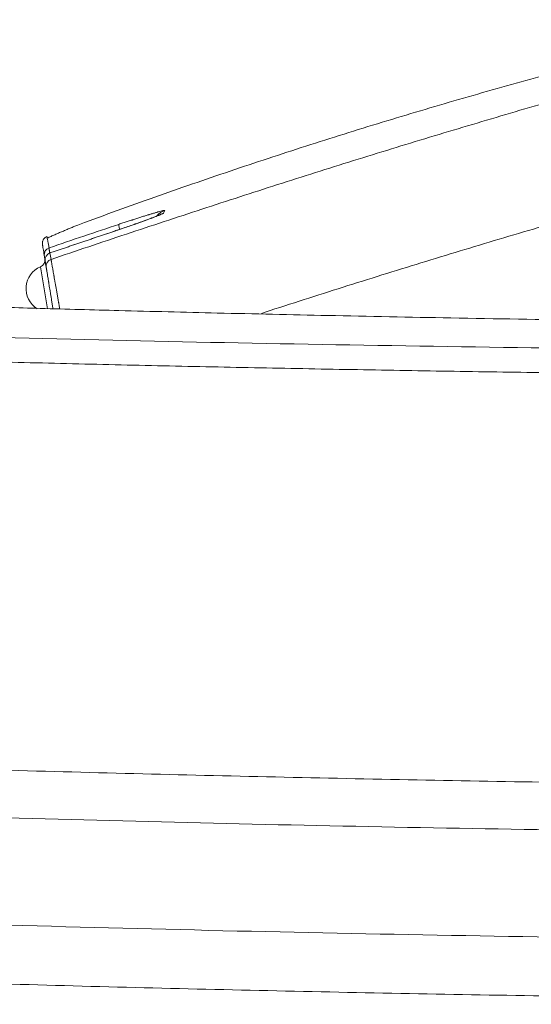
# Model space of a CAD drawing. Header units: millimetres. Extents: x 0 to 594, y 0 to 420.
# Tile 14 of 256: x 145 to 155, y 49 to 70. Entities that reach past the tile are written whole.
import ezdxf

# ---------------------------------------------------------------- set-up
doc = ezdxf.new("R2010")
doc.units = ezdxf.units.MM
doc.layers.add('1', color=7, linetype='Continuous', true_color=0xffffff)
doc.styles.add('Arial Unicode MS', font='txt')
doc.dimstyles.get("Standard").update_dxf_attribs({"dimtxt": 0.18, "dimasz": 0.18, "dimexe": 0.18, "dimexo": 0.0625, "dimgap": 0.09, "dimtad": 0, "dimtih": 1, "dimtoh": 1, "dimdec": 4, "dimzin": 0, "dimdsep": 46, "dimtxsty": 'Standard', "dimcen": 0.09, "dimadec": 0, "dimazin": 0, "dimtfac": 1, "dimtdec": 4, "dimtofl": 0, "dimtmove": 0, "dimatfit": 3, "dimfxl": 0, "dimtolj": 1, "dimtzin": 0, "dimarcsym": 0})

# ---------------------------------------------------------------- blocks, each defined once
blk = doc.blocks.new('_U11')
at = {"layer": '1', "color": 18, "lineweight": 13}
for p, q in [((105.149, 151.746), (78.701, 151.746)), ((80.701, 151.746), (80.701, 118.642)), ((160.769, 124.367), (78.701, 124.367))]:
    blk.add_line(p, q, dxfattribs=at)
at = {"layer": '1', "color": 18}
for points in [[(80.701, 151.746), (81.639, 148.246), (79.763, 148.246)], [(80.701, 124.367), (79.763, 127.867), (81.639, 127.867)]]:
    blk.add_solid(points, dxfattribs=at)
at = {"layer": '1', "color": 18, "linetype": 'Continuous', "lineweight": 13, "char_height": 3.5, "attachment_point": 7, "rotation": 90, "line_spacing_factor": 1.047437, "style": 'Arial Unicode MS'}
for s, insert in [('\\fArial Unicode MS|b0|i0;\\W1.0000;0.55', (83.68, 108.133)), ('\\fArial Unicode MS|b0|i0;\\W1.0000;FWD TIE DOWN', (83.68, 68.135))]:
    blk.add_mtext(s, dxfattribs=dict(at, insert=insert))
blk = doc.blocks.new('_U12')
at = {"layer": '1', "color": 18, "lineweight": 13}
for p, q in [((131.071, 175.295), (65.567, 175.295)), ((67.567, 175.295), (67.567, 118.308)), ((160.769, 124.367), (65.567, 124.367))]:
    blk.add_line(p, q, dxfattribs=at)
at = {"layer": '1', "color": 18}
for points in [[(67.567, 175.295), (68.505, 171.795), (66.629, 171.795)], [(67.567, 124.367), (66.629, 127.867), (68.505, 127.867)]]:
    blk.add_solid(points, dxfattribs=at)
at = {"layer": '1', "color": 18, "linetype": 'Continuous', "lineweight": 13, "char_height": 3.5, "attachment_point": 7, "rotation": 90, "line_spacing_factor": 1.047437, "style": 'Arial Unicode MS'}
for s, insert in [('\\fArial Unicode MS|b0|i0;\\W1.0000;1.02', (70.546, 107.799)), ('\\fArial Unicode MS|b0|i0;\\W1.0000;BOW TUBE DEFLATED', (70.546, 52.125))]:
    blk.add_mtext(s, dxfattribs=dict(at, insert=insert))

msp = doc.modelspace()

# ---------------------------------------------------------------- linework, layer by layer
at = {"layer": '1', "color": 155, "linetype": 'Continuous', "lineweight": 13}
for p, q in [((146.722, 65.277), (146.721, 65.277)), ((145.281, 63.627), (145.135, 64.516))]:
    msp.add_line(p, q, dxfattribs=at)
for centre, radius, start, end in [((145.078, 64.655), 0.15, 292.6424, 9.3), ((145.328, 64.055), 0.5, 112.6424, 237.8291)]:
    msp.add_arc(centre, radius, start, end, dxfattribs=at)
for centre, major_axis, ratio, start_param, end_param in [((147.878, 65.323), (0.36, -0.173), 0.998493, 2.341306, 2.861017), ((147.852, 65.269), (0.36, -0.173), 0.998413, 2.339835, 2.547215), ((146.913, 65.032), (-0.127, 0.379), 0.082339, 0.036707, 0.724189), ((145.362, 64.773), (-0.148, -0.024), 0.999436, 4.87853, 6.283185), ((145.38, 64.665), (0.148, 0.024), 0.999226, 1.732079, 3.141593), ((145.402, 64.53), (-0.148, -0.024), 0.998965, 4.872534, 6.283185)]:
    msp.add_ellipse(centre, major_axis=major_axis, ratio=ratio, start_param=start_param, end_param=end_param, dxfattribs=at)
for points, knots in [([(145.919, 65.396), (145.965, 65.413), (146.011, 65.43), (146.32, 65.545), (146.583, 65.641), (147.373, 65.926), (147.901, 66.113), (148.96, 66.478), (149.491, 66.657), (150.289, 66.919), (150.555, 67.005), (151.089, 67.177), (151.356, 67.261), (152.158, 67.512), (152.694, 67.675), (153.768, 67.993), (154.306, 68.149), (155.385, 68.452), (155.925, 68.599), (157.008, 68.886), (157.551, 69.026), (158.094, 69.161)], [0, 0, 0, 0, 0.011516, 0.011516, 0.077415, 0.077415, 0.209213, 0.209213, 0.341011, 0.341011, 0.40691, 0.40691, 0.472808, 0.472808, 0.604606, 0.604606, 0.736404, 0.736404, 0.868202, 0.868202, 1, 1, 1, 1]), ([(145.355, 64.672), (145.884, 64.85), (146.413, 65.028), (147.207, 65.293), (147.472, 65.381), (148.002, 65.556), (148.267, 65.643), (149.063, 65.905), (149.594, 66.077), (150.391, 66.333), (150.657, 66.417), (151.189, 66.586), (151.455, 66.669), (151.988, 66.836), (152.255, 66.918), (152.788, 67.082), (153.055, 67.164), (153.59, 67.326), (153.857, 67.406), (154.392, 67.566), (154.659, 67.646), (155.194, 67.804), (155.462, 67.883), (155.998, 68.04), (156.266, 68.118), (157.07, 68.351), (157.607, 68.505), (158.143, 68.659)], [0, 0, 0, 0, 0.125, 0.125, 0.1875, 0.1875, 0.25, 0.25, 0.375, 0.375, 0.4375, 0.4375, 0.5, 0.5, 0.5625, 0.5625, 0.625, 0.625, 0.6875, 0.6875, 0.75, 0.75, 0.8125, 0.8125, 0.875, 0.875, 1, 1, 1, 1]), ([(158.913, 66.299), (158.362, 66.141), (157.812, 65.983), (156.986, 65.744), (156.711, 65.664), (156.161, 65.504), (155.886, 65.423), (155.337, 65.261), (155.062, 65.179), (154.513, 65.015), (154.239, 64.932), (153.691, 64.766), (153.417, 64.682), (152.869, 64.513), (152.596, 64.428), (152.049, 64.258), (151.775, 64.172), (151.229, 63.999), (150.956, 63.912), (150.411, 63.736), (150.138, 63.648), (149.839, 63.551), (149.812, 63.542), (149.786, 63.534)], [0, 0, 0, 0, 0.180213, 0.180213, 0.270319, 0.270319, 0.360425, 0.360425, 0.450532, 0.450532, 0.540638, 0.540638, 0.630744, 0.630744, 0.720851, 0.720851, 0.810957, 0.810957, 0.901063, 0.901063, 0.99117, 0.99117, 1, 1, 1, 1]), ([(147.652, 65.613), (147.652, 65.613), (147.651, 65.612), (147.636, 65.606), (147.587, 65.585), (147.485, 65.546), (147.328, 65.488), (147.121, 65.415), (146.912, 65.342), (146.773, 65.295), (146.72, 65.277)], [0, 0, 0, 0, 0.015598, 0.070097, 0.165267, 0.30353, 0.467424, 0.657243, 0.871036, 1, 1, 1, 1]), ([(147.726, 65.648), (147.725, 65.646), (147.722, 65.644), (147.716, 65.64), (147.714, 65.64), (147.712, 65.638), (147.711, 65.638), (147.71, 65.637), (147.706, 65.635), (147.701, 65.632), (147.687, 65.626), (147.676, 65.621), (147.658, 65.613), (147.651, 65.61), (147.64, 65.606), (147.635, 65.604), (147.629, 65.601), (147.625, 65.6), (147.623, 65.599), (147.614, 65.595), (147.605, 65.592), (147.588, 65.585), (147.579, 65.582), (147.552, 65.571), (147.532, 65.563), (147.502, 65.552), (147.491, 65.548), (147.475, 65.542), (147.467, 65.539), (147.458, 65.536), (147.453, 65.534), (147.45, 65.533), (147.424, 65.523), (147.401, 65.515), (147.353, 65.497), (147.329, 65.488), (147.279, 65.47), (147.253, 65.461), (147.201, 65.442), (147.174, 65.433), (147.143, 65.422), (147.14, 65.421), (147.133, 65.419), (147.123, 65.415), (147.099, 65.407), (147.078, 65.399), (147.036, 65.385), (147.009, 65.375), (146.952, 65.356), (146.924, 65.346), (146.867, 65.327), (146.838, 65.317), (146.781, 65.297), (146.751, 65.287), (146.722, 65.277)], [0, 0, 0, 0, 0.0625, 0.0625, 0.078125, 0.078125, 0.085938, 0.085938, 0.09375, 0.125, 0.125, 0.1875, 0.1875, 0.21875, 0.21875, 0.234375, 0.242188, 0.242188, 0.25, 0.25, 0.28125, 0.28125, 0.3125, 0.3125, 0.375, 0.375, 0.40625, 0.40625, 0.421875, 0.429688, 0.429688, 0.4375, 0.4375, 0.5, 0.5, 0.5625, 0.5625, 0.625, 0.625, 0.6875, 0.6875, 0.695313, 0.695313, 0.703125, 0.71875, 0.75, 0.75, 0.8125, 0.8125, 0.875, 0.875, 0.9375, 0.9375, 1, 1, 1, 1]), ([(146.785, 65.41), (146.814, 65.42), (146.842, 65.43), (146.899, 65.448), (146.927, 65.458), (146.984, 65.476), (147.012, 65.486), (147.047, 65.497), (147.054, 65.499), (147.068, 65.504), (147.075, 65.506), (147.095, 65.513), (147.109, 65.517), (147.15, 65.531), (147.177, 65.539), (147.23, 65.556), (147.256, 65.565), (147.308, 65.581), (147.333, 65.589), (147.37, 65.601), (147.382, 65.604), (147.401, 65.61), (147.407, 65.612), (147.419, 65.616), (147.425, 65.617), (147.454, 65.626), (147.477, 65.633), (147.52, 65.646), (147.541, 65.652), (147.571, 65.661), (147.58, 65.664), (147.594, 65.668), (147.601, 65.67), (147.608, 65.672), (147.613, 65.673), (147.615, 65.674), (147.635, 65.679), (147.651, 65.683), (147.679, 65.691), (147.692, 65.694), (147.706, 65.697), (147.71, 65.698), (147.714, 65.699), (147.716, 65.7), (147.718, 65.7), (147.723, 65.701), (147.728, 65.702), (147.738, 65.704), (147.744, 65.704), (147.75, 65.704), (147.752, 65.703), (147.751, 65.702)], [0, 0, 0, 0, 0.0625, 0.0625, 0.125, 0.125, 0.1875, 0.1875, 0.203125, 0.203125, 0.21875, 0.21875, 0.25, 0.25, 0.3125, 0.3125, 0.375, 0.375, 0.4375, 0.4375, 0.46875, 0.46875, 0.484375, 0.484375, 0.5, 0.5, 0.5625, 0.5625, 0.625, 0.625, 0.65625, 0.65625, 0.671875, 0.679687, 0.679687, 0.6875, 0.6875, 0.75, 0.75, 0.8125, 0.8125, 0.828125, 0.835937, 0.835937, 0.84375, 0.84375, 0.875, 0.875, 0.9375, 0.9375, 1, 1, 1, 1]), ([(173.311, 63.237), (172.506, 63.239), (170.377, 63.247), (167.013, 63.268), (163.308, 63.301), (159.873, 63.341), (156.724, 63.386), (153.857, 63.435), (151.27, 63.486), (148.942, 63.538), (146.923, 63.589), (145.199, 63.636), (143.753, 63.678), (142.519, 63.716), (141.498, 63.749), (140.716, 63.775), (140.116, 63.796), (139.592, 63.815), (139.006, 63.836), (138.31, 63.861), (137.502, 63.892), (136.457, 63.933), (135.144, 63.987), (133.535, 64.056), (131.726, 64.139), (129.718, 64.238), (127.526, 64.353), (125.153, 64.488), (122.604, 64.643), (119.865, 64.824), (116.917, 65.036), (114.006, 65.263), (112.071, 65.426), (111.195, 65.502)], [0, 0, 0, 0, 0.038796, 0.102729, 0.162313, 0.217558, 0.268468, 0.314252, 0.355864, 0.393313, 0.426611, 0.453287, 0.476546, 0.496393, 0.512831, 0.525865, 0.534127, 0.541769, 0.551188, 0.562398, 0.575398, 0.590186, 0.612876, 0.638788, 0.667918, 0.700261, 0.73581, 0.773835, 0.814928, 0.859084, 0.906311, 0.957571, 1, 1, 1, 1]), ([(145.175, 64.989), (145.175, 64.991), (145.174, 64.994), (145.174, 64.997), (145.174, 64.999), (145.174, 65), (145.173, 65.006), (145.173, 65.01), (145.173, 65.023), (145.174, 65.031), (145.176, 65.042), (145.176, 65.044), (145.177, 65.048), (145.178, 65.05), (145.179, 65.057), (145.181, 65.061), (145.185, 65.073), (145.189, 65.08), (145.194, 65.089), (145.194, 65.09), (145.195, 65.092), (145.197, 65.094), (145.199, 65.097), (145.202, 65.102), (145.205, 65.106), (145.213, 65.116), (145.219, 65.122), (145.228, 65.129), (145.229, 65.13), (145.233, 65.133), (145.234, 65.134), (145.24, 65.138), (145.243, 65.14), (145.254, 65.146), (145.262, 65.15), (145.27, 65.153)], [0, 0, 0, 0, 0.03125, 0.046875, 0.046875, 0.0625, 0.0625, 0.125, 0.125, 0.25, 0.25, 0.28125, 0.28125, 0.3125, 0.3125, 0.375, 0.375, 0.5, 0.5, 0.515625, 0.515625, 0.53125, 0.5625, 0.5625, 0.625, 0.625, 0.75, 0.75, 0.78125, 0.78125, 0.8125, 0.8125, 0.875, 0.875, 1, 1, 1, 1]), ([(145.214, 64.749), (145.21, 64.777), (145.205, 64.804), (145.197, 64.852), (145.194, 64.875), (145.187, 64.915), (145.184, 64.933), (145.181, 64.953), (145.18, 64.956), (145.179, 64.964), (145.178, 64.967), (145.178, 64.973), (145.177, 64.974), (145.177, 64.977), (145.177, 64.978), (145.177, 64.979), (145.176, 64.981), (145.176, 64.982), (145.176, 64.984), (145.176, 64.984), (145.176, 64.985), (145.175, 64.986), (145.175, 64.986), (145.175, 64.987), (145.175, 64.988), (145.175, 64.988), (145.175, 64.988), (145.175, 64.988), (145.175, 64.989), (145.175, 64.989), (145.175, 64.989)], [0, 0, 0, 0, 0.25, 0.25, 0.5, 0.5, 0.75, 0.75, 0.8125, 0.8125, 0.875, 0.875, 0.90625, 0.90625, 0.921875, 0.921875, 0.9375, 0.953125, 0.953125, 0.96875, 0.96875, 0.976563, 0.976563, 0.984375, 0.984375, 0.992188, 0.992188, 0.996094, 0.996094, 1, 1, 1, 1]), ([(145.27, 65.153), (145.27, 65.153), (145.27, 65.153), (145.27, 65.153), (145.27, 65.153), (145.27, 65.152), (145.27, 65.152), (145.27, 65.151), (145.27, 65.151), (145.27, 65.15), (145.27, 65.15), (145.27, 65.149), (145.27, 65.148), (145.27, 65.147), (145.271, 65.146), (145.271, 65.144), (145.271, 65.143), (145.271, 65.142), (145.271, 65.141), (145.272, 65.139), (145.272, 65.137), (145.273, 65.132), (145.274, 65.128), (145.276, 65.121), (145.276, 65.117), (145.28, 65.098), (145.284, 65.08), (145.291, 65.04), (145.296, 65.018), (145.302, 64.982), (145.304, 64.969), (145.309, 64.943), (145.311, 64.929), (145.314, 64.915)], [0, 0, 0, 0, 0.003906, 0.003906, 0.007813, 0.007813, 0.015625, 0.015625, 0.023438, 0.023438, 0.03125, 0.03125, 0.046875, 0.046875, 0.0625, 0.0625, 0.078125, 0.078125, 0.09375, 0.09375, 0.125, 0.125, 0.1875, 0.1875, 0.25, 0.25, 0.5, 0.5, 0.75, 0.75, 0.875, 0.875, 1, 1, 1, 1]), ([(109.138, 64.811), (109.81, 64.757), (110.482, 64.705), (111.935, 64.593), (112.716, 64.534), (114.279, 64.42), (115.061, 64.364), (116.233, 64.284), (116.624, 64.257), (117.406, 64.205), (117.796, 64.18), (118.969, 64.104), (119.751, 64.056), (121.315, 63.962), (122.097, 63.916), (123.661, 63.829), (124.443, 63.787), (126.008, 63.705), (127.572, 63.626), (129.137, 63.554), (130.702, 63.484), (131.485, 63.45), (133.833, 63.354), (135.399, 63.295), (137.747, 63.214), (138.53, 63.188), (139.705, 63.151), (140.096, 63.14), (140.879, 63.116), (142.837, 63.059), (144.795, 63.009), (147.927, 62.938), (149.494, 62.906), (152.626, 62.851), (154.193, 62.826), (157.326, 62.784), (158.892, 62.767), (161.242, 62.744), (162.025, 62.737), (163.592, 62.725), (164.375, 62.719), (166.725, 62.705), (169.858, 62.69), (172.992, 62.684), (174.559, 62.683)], [0, 0, 0, 0, 0.030879, 0.030879, 0.066773, 0.066773, 0.102666, 0.102666, 0.120613, 0.120613, 0.138559, 0.138559, 0.174453, 0.174453, 0.210346, 0.210346, 0.246239, 0.246239, 0.282133, 0.318026, 0.318026, 0.353919, 0.353919, 0.425706, 0.425706, 0.4616, 0.4616, 0.479546, 0.479546, 0.497493, 0.56928, 0.56928, 0.641066, 0.641066, 0.712853, 0.712853, 0.78464, 0.78464, 0.820533, 0.820533, 0.856427, 0.856427, 0.928213, 1, 1, 1, 1]), ([(145.314, 64.915), (145.314, 64.914), (145.314, 64.913), (145.313, 64.911), (145.314, 64.907), (145.314, 64.901), (145.315, 64.895), (145.316, 64.891), (145.316, 64.885), (145.316, 64.884), (145.317, 64.882), (145.317, 64.879), (145.318, 64.875), (145.319, 64.867), (145.321, 64.856), (145.323, 64.844), (145.326, 64.83), (145.327, 64.823), (145.329, 64.815), (145.329, 64.814), (145.329, 64.812)], [0, 0, 0, 0, 0.122778, 0.122778, 0.245557, 0.368335, 0.368335, 0.491114, 0.491114, 0.521809, 0.521809, 0.552503, 0.613892, 0.613892, 0.736671, 0.859449, 0.859449, 0.982228, 0.982228, 1, 1, 1, 1]), ([(145.228, 64.662), (145.228, 64.666), (145.227, 64.669), (145.226, 64.675), (145.226, 64.678), (145.225, 64.682), (145.225, 64.685), (145.225, 64.686), (145.224, 64.692), (145.222, 64.701), (145.22, 64.713), (145.219, 64.719), (145.218, 64.724), (145.218, 64.727), (145.218, 64.729), (145.217, 64.73), (145.217, 64.731), (145.217, 64.734), (145.216, 64.736), (145.216, 64.741), (145.215, 64.744), (145.215, 64.746), (145.214, 64.748), (145.214, 64.749), (145.214, 64.749)], [0, 0, 0, 0, 0.064935, 0.064935, 0.116883, 0.142857, 0.142857, 0.168831, 0.168831, 0.272727, 0.376623, 0.480519, 0.480519, 0.532468, 0.558442, 0.558442, 0.584416, 0.584416, 0.688312, 0.688312, 0.792208, 0.896104, 0.896104, 1, 1, 1, 1]), ([(145.355, 64.672), (145.355, 64.671), (145.356, 64.665), (145.359, 64.651), (145.361, 64.638), (145.363, 64.629), (145.363, 64.627), (145.364, 64.623), (145.365, 64.617), (145.366, 64.61), (145.369, 64.596), (145.372, 64.576), (145.379, 64.54), (145.386, 64.499), (145.394, 64.453), (145.403, 64.402), (145.41, 64.364), (145.414, 64.339), (145.415, 64.334), (145.416, 64.327), (145.417, 64.324), (145.418, 64.319), (145.42, 64.306), (145.422, 64.293), (145.428, 64.261), (145.436, 64.217), (145.448, 64.147), (145.461, 64.073), (145.475, 63.994), (145.489, 63.911), (145.5, 63.853), (145.507, 63.809), (145.51, 63.794), (145.513, 63.775), (145.514, 63.771), (145.515, 63.763), (145.517, 63.752), (145.525, 63.71), (145.532, 63.668), (145.538, 63.634), (145.538, 63.632)], [0, 0, 0, 0, 0.052451, 0.104902, 0.157352, 0.157352, 0.170465, 0.170465, 0.183578, 0.209803, 0.209803, 0.262254, 0.314705, 0.367155, 0.419606, 0.472057, 0.524508, 0.524508, 0.53762, 0.53762, 0.544177, 0.544177, 0.550733, 0.576958, 0.576958, 0.629409, 0.68186, 0.734311, 0.786761, 0.839212, 0.891663, 0.891663, 0.917888, 0.917888, 0.924445, 0.924445, 0.931001, 0.944114, 0.996564, 1, 1, 1, 1]), ([(145.397, 63.633), (145.396, 63.642), (145.394, 63.651), (145.39, 63.674), (145.388, 63.689), (145.381, 63.731), (145.372, 63.785), (145.359, 63.864), (145.347, 63.938), (145.335, 64.008), (145.325, 64.075), (145.318, 64.117), (145.313, 64.147), (145.311, 64.159), (145.309, 64.171), (145.308, 64.176), (145.308, 64.179), (145.306, 64.186), (145.303, 64.209), (145.296, 64.25), (145.288, 64.298), (145.281, 64.342), (145.275, 64.381), (145.269, 64.414), (145.266, 64.434), (145.264, 64.447), (145.263, 64.453), (145.262, 64.459), (145.261, 64.463), (145.261, 64.465), (145.259, 64.474), (145.257, 64.486), (145.255, 64.499), (145.254, 64.504), (145.254, 64.506)], [0, 0, 0, 0, 0.017627, 0.017627, 0.045694, 0.045694, 0.10183, 0.157966, 0.214101, 0.270237, 0.326373, 0.382508, 0.382508, 0.410576, 0.417593, 0.417593, 0.42461, 0.42461, 0.438644, 0.494779, 0.550915, 0.607051, 0.663186, 0.719322, 0.775458, 0.775458, 0.803525, 0.817559, 0.817559, 0.831593, 0.831593, 0.887729, 0.943864, 1, 1, 1, 1]), ([(118.926, 63.601), (118.954, 63.599), (119.011, 63.596), (119.097, 63.59), (119.182, 63.585), (119.268, 63.58), (119.353, 63.574), (119.439, 63.569), (119.525, 63.564), (119.61, 63.558), (119.696, 63.553), (119.781, 63.548), (119.867, 63.543), (119.953, 63.537), (120.038, 63.532), (120.124, 63.527), (120.209, 63.522), (120.295, 63.517), (120.38, 63.511), (120.466, 63.506), (120.552, 63.501), (120.637, 63.496), (120.723, 63.491), (120.808, 63.486), (120.894, 63.481), (120.98, 63.476), (121.065, 63.471), (121.151, 63.466), (121.236, 63.461), (121.322, 63.456), (121.408, 63.451), (121.493, 63.446), (121.579, 63.441), (121.664, 63.436), (121.75, 63.431), (121.836, 63.426), (121.921, 63.421), (122.007, 63.416), (122.092, 63.411), (122.178, 63.406), (122.263, 63.401), (122.349, 63.396), (122.435, 63.391), (122.52, 63.387), (122.606, 63.382), (122.691, 63.377), (122.777, 63.372), (122.863, 63.367), (122.948, 63.362), (123.034, 63.358), (123.119, 63.353), (123.205, 63.348), (123.291, 63.343), (123.376, 63.339), (123.462, 63.334), (123.547, 63.329), (123.633, 63.325), (123.719, 63.32), (123.804, 63.315), (123.89, 63.311), (123.975, 63.306), (124.061, 63.301), (124.147, 63.297), (124.232, 63.292), (124.318, 63.287), (124.404, 63.283), (124.489, 63.278), (124.575, 63.274), (124.66, 63.269), (124.746, 63.265), (124.832, 63.26), (124.917, 63.256), (125.003, 63.251), (125.089, 63.247), (125.174, 63.242), (125.26, 63.238), (125.346, 63.233), (125.431, 63.229), (125.517, 63.224), (125.602, 63.22), (125.688, 63.216), (125.774, 63.211), (125.859, 63.207), (125.945, 63.202), (126.031, 63.198), (126.116, 63.194), (126.202, 63.189), (126.287, 63.185), (126.373, 63.181), (126.459, 63.176), (126.544, 63.172), (126.63, 63.168), (126.716, 63.164), (126.801, 63.159), (126.887, 63.155), (126.973, 63.151), (127.058, 63.147), (127.144, 63.142), (127.229, 63.138), (127.315, 63.134), (127.401, 63.13), (127.486, 63.126), (127.572, 63.122), (127.658, 63.117), (127.743, 63.113), (127.829, 63.109), (127.915, 63.105), (128, 63.101), (128.086, 63.097), (128.171, 63.093), (128.257, 63.089), (128.343, 63.085), (128.428, 63.081), (128.514, 63.077), (128.6, 63.073), (128.685, 63.069), (128.771, 63.065), (128.857, 63.061), (128.942, 63.057), (129.028, 63.053), (129.425, 63.034), (130.133, 63.002), (131.152, 62.958), (132.172, 62.914), (133.191, 62.873), (134.211, 62.833), (135.23, 62.794), (136.25, 62.757), (137.269, 62.721), (138.289, 62.687), (139.649, 62.642), (141.349, 62.59), (143.388, 62.533), (145.428, 62.481), (147.468, 62.433), (149.509, 62.39), (151.549, 62.351), (153.589, 62.316), (155.629, 62.285), (157.67, 62.257), (159.129, 62.24), (160.006, 62.23), (160.302, 62.227), (160.598, 62.224), (160.893, 62.221), (161.189, 62.218), (161.485, 62.215), (161.781, 62.212), (162.076, 62.209), (162.372, 62.206), (162.668, 62.204), (162.963, 62.201), (163.259, 62.199), (163.555, 62.196), (163.851, 62.194), (164.146, 62.191), (164.442, 62.189), (164.738, 62.187), (165.034, 62.184), (165.329, 62.182), (165.625, 62.18), (165.921, 62.178), (166.216, 62.176), (166.512, 62.174), (166.808, 62.172), (167.104, 62.171), (167.399, 62.169), (167.695, 62.167), (167.991, 62.165), (168.287, 62.164), (168.582, 62.162), (168.878, 62.161), (169.174, 62.159), (169.47, 62.158), (169.765, 62.157), (170.061, 62.155), (170.357, 62.154), (170.652, 62.153), (170.948, 62.152), (171.244, 62.15), (171.54, 62.149), (171.835, 62.148), (172.131, 62.147), (172.427, 62.146), (172.723, 62.146), (173.018, 62.145), (173.216, 62.144), (173.314, 62.144)], [0, 0, 0, 0, 0.001576, 0.003151, 0.004727, 0.006303, 0.007878, 0.009454, 0.01103, 0.012605, 0.014181, 0.015757, 0.017332, 0.018908, 0.020484, 0.022059, 0.023635, 0.025211, 0.026786, 0.028362, 0.029938, 0.031513, 0.033089, 0.034665, 0.03624, 0.037816, 0.039392, 0.040967, 0.042543, 0.044119, 0.045694, 0.04727, 0.048845, 0.050421, 0.051997, 0.053572, 0.055148, 0.056723, 0.058299, 0.059874, 0.06145, 0.063025, 0.064601, 0.066176, 0.067752, 0.069327, 0.070903, 0.072478, 0.074053, 0.075629, 0.077204, 0.07878, 0.080355, 0.081931, 0.083506, 0.085082, 0.086657, 0.088233, 0.089808, 0.091384, 0.092959, 0.094535, 0.096111, 0.097686, 0.099262, 0.100838, 0.102413, 0.103989, 0.105565, 0.107141, 0.108717, 0.110292, 0.111868, 0.113444, 0.11502, 0.116596, 0.118172, 0.119747, 0.121323, 0.122899, 0.124475, 0.126051, 0.127626, 0.129202, 0.130778, 0.132354, 0.133929, 0.135505, 0.137081, 0.138656, 0.140232, 0.141808, 0.143383, 0.144959, 0.146535, 0.14811, 0.149686, 0.151261, 0.152837, 0.154413, 0.155988, 0.157564, 0.159139, 0.160715, 0.16229, 0.163866, 0.165442, 0.167017, 0.168593, 0.170168, 0.171744, 0.17332, 0.174895, 0.176471, 0.178046, 0.179622, 0.181198, 0.182773, 0.184349, 0.185925, 0.1875, 0.206251, 0.225001, 0.24375, 0.2625, 0.28125, 0.3, 0.31875, 0.3375, 0.35625, 0.375, 0.4125, 0.45, 0.4875, 0.525, 0.562499, 0.6, 0.6375, 0.675, 0.7125, 0.75, 0.755435, 0.76087, 0.766305, 0.77174, 0.777174, 0.782609, 0.788044, 0.793479, 0.798914, 0.804349, 0.809783, 0.815218, 0.820653, 0.826088, 0.831522, 0.836957, 0.842392, 0.847827, 0.853261, 0.858696, 0.864131, 0.869565, 0.875, 0.880435, 0.88587, 0.891304, 0.896739, 0.902174, 0.907609, 0.913043, 0.918478, 0.923913, 0.929348, 0.934782, 0.940217, 0.945652, 0.951087, 0.956522, 0.961956, 0.967391, 0.972826, 0.978261, 0.983696, 0.98913, 0.994565, 1, 1, 1, 1]), ([(109.138, 55.898), (109.39, 55.876), (110.136, 55.809), (110.883, 55.745), (111.625, 55.682), (111.873, 55.661), (112.368, 55.619), (112.616, 55.599), (113.358, 55.538), (113.854, 55.498), (114.844, 55.42), (115.34, 55.382), (116.826, 55.27), (117.817, 55.198), (119.304, 55.094), (119.8, 55.06), (120.791, 54.994), (121.287, 54.961), (122.279, 54.898), (122.775, 54.867), (123.766, 54.806), (124.262, 54.776), (125.75, 54.689), (126.743, 54.633), (128.231, 54.554), (128.727, 54.528), (129.72, 54.478), (130.216, 54.453), (131.209, 54.405), (132.201, 54.358), (133.194, 54.313), (134.683, 54.248), (135.676, 54.207), (137.663, 54.129), (138.656, 54.092), (140.642, 54.023), (141.635, 53.99), (143.622, 53.928), (144.615, 53.899), (146.602, 53.845), (147.596, 53.82), (149.583, 53.772), (150.577, 53.75), (152.564, 53.709), (153.558, 53.69), (155.545, 53.655), (156.539, 53.639), (158.526, 53.61), (159.52, 53.596), (161.507, 53.572), (162.501, 53.561), (164.489, 53.541), (165.483, 53.532), (167.47, 53.517), (168.464, 53.51), (170.452, 53.498), (171.446, 53.493), (174.427, 53.482), (176.415, 53.477), (178.403, 53.476)], [0, 0, 0, 0, 0.01093, 0.032431, 0.032431, 0.043182, 0.043182, 0.053933, 0.053933, 0.075435, 0.075435, 0.096936, 0.096936, 0.139939, 0.139939, 0.161441, 0.161441, 0.182942, 0.182942, 0.204444, 0.204444, 0.225945, 0.225945, 0.268948, 0.268948, 0.29045, 0.29045, 0.311951, 0.311951, 0.333453, 0.354954, 0.354954, 0.397957, 0.397957, 0.44096, 0.44096, 0.483963, 0.483963, 0.526966, 0.526966, 0.56997, 0.56997, 0.612973, 0.612973, 0.655976, 0.655976, 0.698979, 0.698979, 0.741982, 0.741982, 0.784985, 0.784985, 0.827988, 0.827988, 0.870991, 0.870991, 0.913994, 0.913994, 1, 1, 1, 1]), ([(269.506, 53.099), (269.416, 53.098), (269.28, 53.097), (269.098, 53.096), (268.281, 53.089), (266.782, 53.077), (259.514, 53.019), (247.159, 52.92), (232.623, 52.805), (220.995, 52.712), (212.274, 52.642), (203.552, 52.573), (194.831, 52.515), (186.109, 52.476), (177.388, 52.467), (168.667, 52.497), (159.946, 52.577), (151.226, 52.72), (142.507, 52.942), (133.792, 53.263), (126.534, 53.628), (120.732, 53.986), (117.107, 54.24), (114.209, 54.462), (111.794, 54.658), (110.104, 54.804), (109.138, 54.891)], [0, 0, 0, 0, 0.001694, 0.002544, 0.003393, 0.016983, 0.030573, 0.139292, 0.248011, 0.302371, 0.35673, 0.41109, 0.465449, 0.519809, 0.574168, 0.628528, 0.682888, 0.737247, 0.791607, 0.845966, 0.900326, 0.927506, 0.954685, 0.968275, 0.981865, 1, 1, 1, 1]), ([(109.138, 52.621), (109.348, 52.603), (111.313, 52.429), (116.475, 52.004), (124.634, 51.458), (134.244, 50.978), (143.862, 50.637), (153.484, 50.413), (165.887, 50.242), (181.072, 50.187), (199.037, 50.273), (212.595, 50.384), (221.745, 50.458), (226.464, 50.495), (231.072, 50.532), (235.478, 50.567), (238.765, 50.593), (241.088, 50.611), (242.606, 50.623), (244.328, 50.637), (246.255, 50.652), (248.388, 50.669), (250.727, 50.688), (253.296, 50.708), (256.1, 50.731), (259.143, 50.755), (262, 50.778), (264.631, 50.799), (266.429, 50.814), (267.729, 50.824), (268.501, 50.83), (269.098, 50.835), (269.438, 50.838), (269.518, 50.838)], [0, 0, 0, 0, 0.003937, 0.036901, 0.09686, 0.156839, 0.216822, 0.276805, 0.336788, 0.448756, 0.560724, 0.672692, 0.702252, 0.731811, 0.760922, 0.788404, 0.814192, 0.822394, 0.831844, 0.842574, 0.854586, 0.867879, 0.882454, 0.898309, 0.915921, 0.934883, 0.955195, 0.969341, 0.984076, 0.988829, 0.993639, 0.998506, 1, 1, 1, 1]), ([(178.427, 48.97), (177.433, 48.971), (176.439, 48.972), (174.452, 48.977), (172.464, 48.983), (169.98, 48.995), (168.49, 49.005), (167.496, 49.012), (166.999, 49.015), (165.508, 49.027), (164.515, 49.035), (162.527, 49.055), (161.534, 49.066), (159.547, 49.09), (158.553, 49.103), (156.566, 49.133), (155.572, 49.149), (153.585, 49.183), (152.592, 49.202), (150.605, 49.243), (149.611, 49.265), (146.631, 49.335), (144.645, 49.389), (141.665, 49.481), (140.672, 49.513), (138.686, 49.582), (137.196, 49.637), (135.707, 49.697), (134.714, 49.738), (134.218, 49.759), (132.729, 49.823), (131.736, 49.869), (129.751, 49.964), (128.759, 50.014), (127.271, 50.093), (126.775, 50.12), (125.782, 50.175), (125.286, 50.203), (123.799, 50.289), (122.807, 50.35), (120.824, 50.475), (119.832, 50.541), (118.345, 50.644), (117.85, 50.679), (116.859, 50.75), (116.363, 50.787), (114.877, 50.898), (113.887, 50.975), (112.649, 51.075), (112.401, 51.096), (111.906, 51.137), (111.659, 51.157), (110.916, 51.22), (110.421, 51.262), (109.679, 51.327), (109.432, 51.349), (109.169, 51.372), (109.154, 51.373), (109.138, 51.375)], [0, 0, 0, 0, 0.042982, 0.042982, 0.085964, 0.128947, 0.150438, 0.150438, 0.171929, 0.171929, 0.214911, 0.214911, 0.257893, 0.257893, 0.300876, 0.300876, 0.343858, 0.343858, 0.38684, 0.38684, 0.429822, 0.429822, 0.515787, 0.515787, 0.558769, 0.558769, 0.601751, 0.623242, 0.623242, 0.644733, 0.644733, 0.687715, 0.687715, 0.730698, 0.730698, 0.752189, 0.752189, 0.77368, 0.77368, 0.816662, 0.816662, 0.859644, 0.859644, 0.881135, 0.881135, 0.902627, 0.902627, 0.945609, 0.945609, 0.956354, 0.956354, 0.9671, 0.9671, 0.988591, 0.988591, 0.999337, 0.999337, 1, 1, 1, 1])]:
    msp.add_open_spline(points, degree=3, knots=knots, dxfattribs=at)
for points, degree in [([(147.751, 65.702), (147.743, 65.684), (147.734, 65.666), (147.726, 65.648)], 3), ([(145.92, 65.396), (145.595, 65.264), (145.276, 65.12)], 2), ([(145.314, 64.915), (145.804, 65.081), (146.294, 65.246), (146.785, 65.41)], 3), ([(146.721, 65.277), (146.026, 65.043), (145.332, 64.807)], 2), ([(146.722, 65.277), (146.259, 65.121), (145.796, 64.964), (145.332, 64.807)], 3), ([(145.332, 64.807), (145.339, 64.765), (145.347, 64.72), (145.355, 64.672)], 3), ([(145.254, 64.506), (145.246, 64.554), (145.239, 64.599), (145.232, 64.64)], 3)]:
    msp.add_open_spline(points, degree=degree, dxfattribs=at)

# ---------------------------------------------------------------- dimensions: what is measured, and where the dimension line sits
at = {"layer": '1', "color": 18, "linetype": 'Continuous', "lineweight": 13}
for base, p2, text, picture, middle in [((67.567, 175.295), (131.071, 175.295), '\\fArial Unicode MS|b0|i0;\\C18;{\\H1.00x;\\fArial Unicode MS|b0|i0;BOW TUBE DEFLATED\\fArial Unicode MS|b0|i0;}\\C18; <> ', '_U12', (67.567, 84.367)), ((80.701, 151.746), (106.649, 151.746), '\\fArial Unicode MS|b0|i0;\\C18;{\\H1.00x;\\fArial Unicode MS|b0|i0;FWD TIE DOWN\\fArial Unicode MS|b0|i0;}\\C18; <> ', '_U11', (80.701, 92.56))]:
    dim = msp.add_linear_dim(base=base, p1=(160.769, 124.367), p2=p2, angle=90, text=text, dimstyle='Standard', override={"dimtxt": 3.5, "dimasz": 3.5, "dimexe": 2, "dimexo": 0, "dimgap": 1.5, "dimtih": 0, "dimtoh": 0, "dimdec": 2, "dimlfac": 0.02, "dimdsep": 46, "dimlunit": 2, "dimtxsty": 'Arial Unicode MS', "dimsah": 1, "dimse1": 0, "dimse2": 0, "dimsd1": 0, "dimsd2": 0, "dimclrd": 18, "dimclre": 18, "dimclrt": 18, "dimtol": 0, "dimtm": -0.1, "dimtfac": 1, "dimtdec": 2, "dimtofl": 1, "dimtmove": 0, "dimlwd": 13, "dimlwe": 13}, dxfattribs=at)
    dim.commit()
    dim.dimension.update_dxf_attribs({"geometry": picture, "text_midpoint": middle, "dimtype": 160})

doc.saveas('drawing.dxf')
